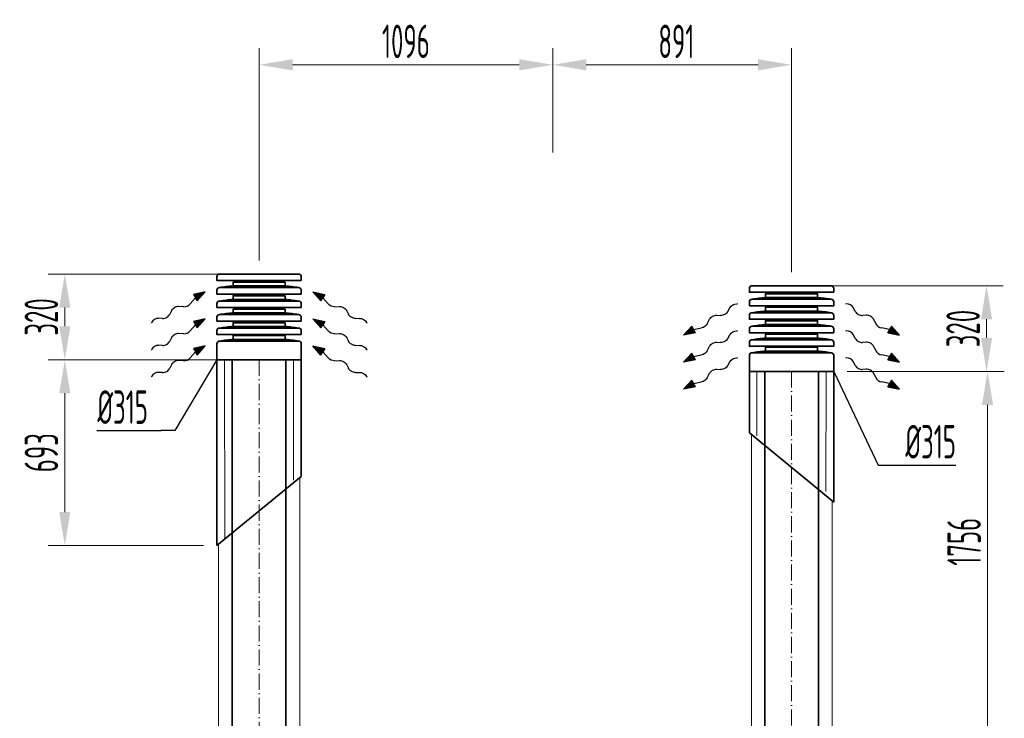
# Model space of a CAD drawing. Header units: millimetres. Extents: x -118717 to 8962, y 22910 to 145283.
# Tile 61 of 193: x -115299 to -111624, y 129718 to 132326. Entities that reach past the tile are written whole.
import ezdxf

# ---------------------------------------------------------------- set-up
doc = ezdxf.new("R2010")
doc.units = ezdxf.units.MM
doc.linetypes.add('ACAD_ISO10W100', pattern=[18, 12, -3, 0, -3])
doc.linetypes.add('phl_thick', pattern=[0])
for name, color, linetype, lineweight in [('UT_KOTY - DIMENZE', 7, 'Continuous', 5), ('VZT_09 ODA (SÁNÍ) - OBRYS', 3, 'Continuous', 35), ('VZT_0C ODA (SÁNÍ)', 3, 'Continuous', 35), ('VZT_0D EHA (VÝFUK)', 14, 'Continuous', 35), ('VZT_10 ODA (SÁNÍ) - OSA', 3, 'ACAD_ISO10W100', 5), ('VZT_13 EHA (VÝFUK) - OBRYS', 14, 'Continuous', 35), ('VZT_14 EHA (VÝFUK) - OSA', 14, 'ACAD_ISO10W100', 5), ('VZT_30 DISTRIBUČNÍ PRVKY - OBRYS', 1, 'Continuous', 35), ('VZT_50 POPIS - OBECNE', 7, 'Continuous', 13), ('VZT_60_KOTY - DIMENZE', 7, 'Continuous', 5), ('VZT_IZOLACE - TEPELNÁ', 6, 'IZOLACE TEPELNA', 13)]:
    doc.layers.add(name, color=color, linetype=linetype, lineweight=lineweight)
doc.styles.add('EVORA_125', font='isocp.shx', dxfattribs={"width": 0.6, "height": 125})
doc.styles.add('ISOCP 2.5', font='isocp.shx', dxfattribs={"width": 0.6, "height": 2.5})
doc.styles.get("Standard").update_dxf_attribs({"font": 'arial.ttf'})
doc.linetypes.add('IZOLACE', pattern='A,0.00254,-2.54,[134,ltypeshp.shx,S=2.54,R=0,X=-2.54,Y=0],-5.08,[134,ltypeshp.shx,S=2.54,R=180,X=2.54,Y=0],-2.54', length=10.16254)
doc.linetypes.add('IZOLACE TEPELNA', pattern='A,12.7,-1.5,["T",Standard,S=2.54,R=0,X=0,Y=-1.27],-3', length=17.2)

msp = doc.modelspace()

# ---------------------------------------------------------------- linework, layer by layer
at = {"layer": 'UT_KOTY - DIMENZE'}
for p, q in [((-114405.4, 131426.3), (-114405.4, 132219.8)), ((-113309.2, 131829.9), (-113309.2, 132219.8)), ((-113309.2, 131917.2), (-113309.2, 132219.8)), ((-112417.9, 131382.9), (-112417.9, 132219.8)), ((-113434.2, 132157.3), (-114280.4, 132157.3)), ((-112542.9, 132157.3), (-113184.2, 132157.3)), ((-114455.4, 131376.3), (-115193, 131376.3)), ((-112367.9, 131332.9), (-111627.5, 131332.9)), ((-115130.5, 131181.3), (-115130.5, 131251.3)), ((-111690, 131137.9), (-111690, 131207.9)), ((-114612.9, 131056.3), (-115193, 131056.3)), ((-114551.3, 131056.3), (-115193, 131056.3)), ((-112210.4, 131012.9), (-111627.5, 131012.9)), ((-112210.4, 131012.9), (-111623.8, 131012.9)), ((-115130.5, 130488.2), (-115130.5, 130931.3)), ((-111686.3, 129381.5), (-111686.3, 130887.9)), ((-114612.9, 130363.2), (-115193, 130363.2))]:
    msp.add_line(p, q, dxfattribs=at)
for points in [[(-114280.4, 132178.1), (-114280.4, 132136.4), (-114405.4, 132157.3)], [(-113434.2, 132178.1), (-113434.2, 132136.4), (-113309.2, 132157.3)], [(-113184.2, 132178.1), (-113184.2, 132136.4), (-113309.2, 132157.3)], [(-112542.9, 132178.1), (-112542.9, 132136.4), (-112417.9, 132157.3)], [(-115151.4, 131251.3), (-115109.7, 131251.3), (-115130.5, 131376.3)], [(-111710.9, 131207.9), (-111669.2, 131207.9), (-111690, 131332.9)], [(-115151.4, 131181.3), (-115109.7, 131181.3), (-115130.5, 131056.3)], [(-111710.9, 131137.9), (-111669.2, 131137.9), (-111690, 131012.9)], [(-115151.4, 130931.3), (-115109.7, 130931.3), (-115130.5, 131056.3)], [(-111707.1, 130887.9), (-111665.5, 130887.9), (-111686.3, 131012.9)], [(-115151.4, 130488.2), (-115109.7, 130488.2), (-115130.5, 130363.2)]]:
    msp.add_solid(points, dxfattribs=at)
at = {"layer": 'VZT_09 ODA (SÁNÍ) - OBRYS'}
for points in [[(-114505.4, 129005.5), (-114505.4, 131056.3)], [(-114305.4, 129005.5), (-114305.4, 131056.3)]]:
    msp.add_lwpolyline(points, dxfattribs=at)
at = {"layer": 'VZT_0C ODA (SÁNÍ)'}
for p, q in [((-114562.9, 131056.3), (-114562.9, 130363.2)), ((-114247.9, 131056.3), (-114247.9, 130620.2)), ((-114247.9, 130620.2), (-114562.9, 130363.2))]:
    msp.add_line(p, q, dxfattribs=at)
at = {"layer": 'VZT_0D EHA (VÝFUK)'}
for p, q in [((-112575.4, 131012.9), (-112575.4, 130783.6)), ((-112260.4, 131012.9), (-112260.4, 130524.7)), ((-112260.4, 130524.7), (-112575.4, 130783.6))]:
    msp.add_line(p, q, dxfattribs=at)
at = {"layer": 'VZT_10 ODA (SÁNÍ) - OSA', "ltscale": 5}
msp.add_lwpolyline([(-114405.4, 131056.3), (-114405.4, 129005.5)], dxfattribs=at)
at = {"layer": 'VZT_13 EHA (VÝFUK) - OBRYS'}
for points in [[(-112517.9, 129381), (-112517.9, 131012.9)], [(-112317.9, 129381), (-112317.9, 131012.9)]]:
    msp.add_lwpolyline(points, dxfattribs=at)
at = {"layer": 'VZT_14 EHA (VÝFUK) - OSA', "ltscale": 5}
msp.add_lwpolyline([(-112417.9, 131012.9), (-112417.9, 129381)], dxfattribs=at)
at = {"layer": 'VZT_30 DISTRIBUČNÍ PRVKY - OBRYS', "linetype": 'phl_thick'}
for points in [[(-114247.8, 131351.8), (-114247.8, 131366.1, 0.414214), (-114257.9, 131376.3), (-114552.9, 131376.3, 0.414214), (-114563, 131366.1), (-114563, 131351.8)], [(-114247.8, 131301.4), (-114247.8, 131315.7, 0.414214), (-114257.9, 131325.9), (-114552.9, 131325.9, 0.414214), (-114563, 131315.7), (-114563, 131301.4)], [(-112260.3, 131308.4), (-112260.3, 131322.8, 0.414214), (-112270.4, 131332.9), (-112565.4, 131332.9, 0.414214), (-112575.5, 131322.8), (-112575.5, 131308.4)], [(-112260.3, 131258.1), (-112260.3, 131272.4, 0.414214), (-112270.4, 131282.5), (-112565.4, 131282.5, 0.414214), (-112575.5, 131272.4), (-112575.5, 131258.1)], [(-114247.8, 131251), (-114247.8, 131265.3, 0.414214), (-114257.9, 131275.5), (-114552.9, 131275.5, 0.414214), (-114563, 131265.3), (-114563, 131251)], [(-114247.8, 131200.6), (-114247.8, 131214.9, 0.414214), (-114257.9, 131225.1), (-114552.9, 131225.1, 0.414214), (-114563, 131214.9), (-114563, 131200.6)], [(-112260.3, 131207.7), (-112260.3, 131222, 0.414214), (-112270.4, 131232.1), (-112565.4, 131232.1, 0.414214), (-112575.5, 131222), (-112575.5, 131207.7)], [(-114247.8, 131150.2), (-114247.8, 131164.5, 0.414214), (-114257.9, 131174.7), (-114552.9, 131174.7, 0.414214), (-114563, 131164.5), (-114563, 131150.2)], [(-112260.3, 131157.2), (-112260.3, 131171.6, 0.414214), (-112270.4, 131181.7), (-112565.4, 131181.7, 0.414214), (-112575.5, 131171.6), (-112575.5, 131157.2)], [(-112260.3, 131106.8), (-112260.3, 131121.2, 0.414214), (-112270.4, 131131.3), (-112565.4, 131131.3, 0.414214), (-112575.5, 131121.2), (-112575.5, 131106.8)]]:
    msp.add_lwpolyline(points, format="xyb", close=True, dxfattribs=at)
for points in [[(-114308.1, 131331.9), (-114308.1, 131346), (-114502.7, 131346), (-114502.7, 131331.9)], [(-114308.1, 131281.5), (-114308.1, 131295.6), (-114502.7, 131295.6), (-114502.7, 131281.5)], [(-112320.7, 131288.5), (-112320.7, 131302.6), (-112515.2, 131302.6), (-112515.2, 131288.5)], [(-114308.1, 131231.1), (-114308.1, 131245.2), (-114502.7, 131245.2), (-114502.7, 131231.1)], [(-112320.7, 131238.1), (-112320.7, 131252.2), (-112515.2, 131252.2), (-112515.2, 131238.1)], [(-114308.1, 131180.7), (-114308.1, 131194.8), (-114502.7, 131194.8), (-114502.7, 131180.7)], [(-112320.7, 131187.7), (-112320.7, 131201.8), (-112515.2, 131201.8), (-112515.2, 131187.7)], [(-114502.5, 131132.3), (-114502.5, 131146.4), (-114308.3, 131146.4), (-114308.3, 131132.3)], [(-112320.7, 131137.3), (-112320.7, 131151.4), (-112515.2, 131151.4), (-112515.2, 131137.3)], [(-112515.1, 131088.9), (-112515.1, 131103), (-112320.8, 131103), (-112320.8, 131088.9)]]:
    msp.add_lwpolyline(points, close=True, dxfattribs=at)
for points in [[(-114247.9, 131116.1), (-114247.9, 131056.3), (-114562.9, 131056.3), (-114562.9, 131116.1, -0.414214), (-114552.8, 131126.3), (-114258, 131126.3, -0.414214), (-114247.9, 131116.1)], [(-112260.4, 131072.8), (-112260.4, 131012.9), (-112575.4, 131012.9), (-112575.4, 131072.8, -0.414214), (-112565.3, 131082.9), (-112270.5, 131082.9, -0.414214), (-112260.4, 131072.8)]]:
    msp.add_lwpolyline(points, format="xyb", dxfattribs=at)
for centre, start, end in [((-114448.8, 130669.4), 94.6512, 99.003), ((-114362, 130669.4), 80.997, 85.3488), ((-114448.8, 130619), 94.6512, 99.003), ((-114362, 130619), 80.997, 85.3488), ((-112461.3, 130626), 94.6512, 99.003), ((-112374.6, 130626), 80.997, 85.3488), ((-114448.8, 130568.6), 94.6512, 99.003), ((-114362, 130568.6), 80.997, 85.3488), ((-112461.3, 130575.6), 94.6512, 99.003), ((-112374.6, 130575.6), 80.997, 85.3488), ((-114448.8, 130518.2), 94.6512, 99.003), ((-114362, 130518.2), 80.997, 85.3488), ((-112461.3, 130525.2), 94.6512, 99.003), ((-112374.6, 130525.2), 80.997, 85.3488), ((-114448.6, 130469.8), 94.6512, 99.003), ((-114362.2, 130469.8), 80.997, 85.3488), ((-112461.3, 130474.8), 94.6512, 99.003), ((-112374.6, 130474.8), 80.997, 85.3488), ((-112461.2, 130426.4), 94.6512, 99.003), ((-112374.7, 130426.4), 80.997, 85.3488)]:
    msp.add_arc(centre, 664.7, start, end, dxfattribs=at)
at = {"layer": 'VZT_50 POPIS - OBECNE', "color": 0, "lineweight": -2}
for p, q in [((-114643.2, 131287.8), (-114663.1, 131265)), ((-114606.3, 131309.8), (-114650.4, 131299.8)), ((-114650.4, 131299.8), (-114643.2, 131287.8)), ((-114636.1, 131275.8), (-114643.2, 131287.8)), ((-114636.1, 131275.8), (-114606.3, 131309.8)), ((-114204.5, 131309.8), (-114160.4, 131299.8)), ((-114174.7, 131275.8), (-114204.5, 131309.8)), ((-114174.7, 131275.8), (-114167.6, 131287.8)), ((-114160.4, 131299.8), (-114167.6, 131287.8)), ((-114167.6, 131287.8), (-114147.6, 131265)), ((-114686.3, 131254.3), (-114705.8, 131255)), ((-114124.5, 131254.3), (-114105, 131255)), ((-112655.6, 131236.8), (-112648.5, 131250.3)), ((-112180.2, 131236.8), (-112187.3, 131250.3)), ((-114765.4, 131210.5), (-114780.7, 131211.1)), ((-114732.4, 131239.2), (-114738.8, 131226.3)), ((-114606.3, 131209), (-114650.4, 131199)), ((-114636.1, 131175), (-114606.3, 131209)), ((-114204.5, 131209), (-114160.4, 131199)), ((-114174.7, 131175), (-114204.5, 131209)), ((-114078.4, 131239.2), (-114072, 131226.3)), ((-114045.4, 131210.5), (-114030.1, 131211.1)), ((-112733.1, 131190.2), (-112724, 131207.4)), ((-112697, 131222.6), (-112682.7, 131221.6)), ((-112138.9, 131222.6), (-112153.2, 131221.6)), ((-112102.7, 131190.2), (-112111.8, 131207.4)), ((-114643.2, 131187), (-114663.1, 131164.2)), ((-114650.4, 131199), (-114643.2, 131187)), ((-114636.1, 131175), (-114643.2, 131187)), ((-114174.7, 131175), (-114167.6, 131187)), ((-114160.4, 131199), (-114167.6, 131187)), ((-114167.6, 131187), (-114147.6, 131164.2)), ((-112821.2, 131148.6), (-112790.5, 131181.8)), ((-112790.5, 131181.8), (-112783.7, 131169.6)), ((-112783.7, 131169.6), (-112754, 131175.5)), ((-112776.8, 131157.4), (-112783.7, 131169.6)), ((-112052.2, 131169.6), (-112081.8, 131175.5)), ((-112059, 131157.4), (-112052.2, 131169.6)), ((-112045.4, 131181.8), (-112052.2, 131169.6)), ((-112014.6, 131148.6), (-112045.4, 131181.8)), ((-114732.4, 131138.4), (-114738.8, 131125.5)), ((-114686.3, 131153.5), (-114705.8, 131154.2)), ((-114124.5, 131153.5), (-114105, 131154.2)), ((-114078.4, 131138.4), (-114072, 131125.5)), ((-112776.8, 131157.4), (-112821.2, 131148.6)), ((-112655.6, 131136), (-112648.5, 131149.5)), ((-112180.2, 131136), (-112187.3, 131149.5)), ((-112059, 131157.4), (-112014.6, 131148.6)), ((-114765.4, 131109.7), (-114780.7, 131110.3)), ((-114606.3, 131108.2), (-114650.4, 131098.2)), ((-114650.4, 131098.2), (-114643.2, 131086.2)), ((-114636.1, 131074.2), (-114606.3, 131108.2)), ((-114204.5, 131108.2), (-114160.4, 131098.2)), ((-114174.7, 131074.2), (-114204.5, 131108.2)), ((-114160.4, 131098.2), (-114167.6, 131086.2)), ((-114045.4, 131109.7), (-114030.1, 131110.3)), ((-112733.1, 131089.4), (-112724, 131106.6)), ((-112697, 131121.8), (-112682.7, 131120.8)), ((-112138.9, 131121.8), (-112153.2, 131120.8)), ((-112102.7, 131089.4), (-112111.8, 131106.6)), ((-114643.2, 131086.2), (-114663.1, 131063.4)), ((-114636.1, 131074.2), (-114643.2, 131086.2)), ((-114174.7, 131074.2), (-114167.6, 131086.2)), ((-114167.6, 131086.2), (-114147.6, 131063.4)), ((-112821.2, 131047.8), (-112790.5, 131081)), ((-112776.8, 131056.6), (-112821.2, 131047.8)), ((-112790.5, 131081), (-112783.7, 131068.8)), ((-112783.7, 131068.8), (-112754, 131074.7)), ((-112776.8, 131056.6), (-112783.7, 131068.8)), ((-112052.2, 131068.8), (-112081.8, 131074.7)), ((-112059, 131056.6), (-112052.2, 131068.8)), ((-112059, 131056.6), (-112014.6, 131047.8)), ((-112045.4, 131081), (-112052.2, 131068.8)), ((-112014.6, 131047.8), (-112045.4, 131081)), ((-114732.4, 131037.6), (-114738.8, 131024.7)), ((-114686.3, 131052.7), (-114705.8, 131053.4)), ((-114124.5, 131052.7), (-114105, 131053.4)), ((-114078.4, 131037.6), (-114072, 131024.7)), ((-112697, 131021), (-112682.7, 131020)), ((-112655.6, 131035.2), (-112648.5, 131048.7)), ((-112180.2, 131035.2), (-112187.3, 131048.7)), ((-112138.9, 131021), (-112153.2, 131020)), ((-114765.4, 131008.9), (-114780.7, 131009.5)), ((-114045.4, 131008.9), (-114030.1, 131009.5)), ((-112733.1, 130988.6), (-112724, 131005.8)), ((-112102.7, 130988.6), (-112111.8, 131005.8)), ((-112821.2, 130947), (-112790.5, 130980.2)), ((-112776.8, 130955.8), (-112821.2, 130947)), ((-112790.5, 130980.2), (-112783.7, 130968)), ((-112783.7, 130968), (-112754, 130973.9)), ((-112776.8, 130955.8), (-112783.7, 130968)), ((-112052.2, 130968), (-112081.8, 130973.9)), ((-112059, 130955.8), (-112052.2, 130968)), ((-112059, 130955.8), (-112014.6, 130947)), ((-112045.4, 130980.2), (-112052.2, 130968)), ((-112014.6, 130947), (-112045.4, 130980.2))]:
    msp.add_line(p, q, dxfattribs=at)
at = {"layer": 'VZT_50 POPIS - OBECNE'}
for p, q in [((-112622.4, 131265.5), (-112618.8, 131265.4)), ((-112213.4, 131265.5), (-112217, 131265.4)), ((-114806.9, 131196.1), (-114808.6, 131192.9)), ((-114003.9, 131196.1), (-114002.2, 131192.9)), ((-112622.4, 131164.7), (-112618.8, 131164.6)), ((-112213.4, 131164.7), (-112217, 131164.6)), ((-114806.9, 131095.3), (-114808.6, 131092.2)), ((-114003.9, 131095.3), (-114002.2, 131092.2)), ((-112622.4, 131063.9), (-112618.8, 131063.8)), ((-112213.4, 131063.9), (-112217, 131063.8)), ((-114806.9, 130994.5), (-114808.6, 130991.3)), ((-114003.9, 130994.5), (-114002.2, 130991.3))]:
    msp.add_line(p, q, dxfattribs=at)
at = {"layer": 'VZT_50 POPIS - OBECNE', "color": 0, "lineweight": -2}
for centre, major_axis, start_param, end_param in [((-114714.4, 131239.1), (18.5, 11), 0.766537, 2.375056), ((-114677.8, 131270.2), (18.5, 11), 3.908129, 5.191299), ((-112205.4, 131249.7), (18.8, -10.5), 0.766537, 2.320574), ((-114789.2, 131195.1), (18.5, 11), 0.766537, 2.320574), ((-114756.8, 131226.4), (18.5, 11), 3.908129, 5.516649), ((-112162.1, 131237.3), (18.8, -10.5), 3.908129, 5.516649), ((-112129.9, 131206.9), (18.8, -10.5), 0.766537, 2.375056), ((-112084.7, 131190.7), (18.8, -10.5), 3.908129, 5.191299), ((-114714.4, 131138.3), (18.5, 11), 0.766537, 2.375056), ((-114677.8, 131169.4), (18.5, 11), 3.908129, 5.191299), ((-112205.4, 131148.9), (18.8, -10.5), 0.766537, 2.320574), ((-112162.1, 131136.5), (18.8, -10.5), 3.908129, 5.516649), ((-114789.2, 131094.3), (18.5, 11), 0.766537, 2.320574), ((-114756.8, 131125.6), (18.5, 11), 3.908129, 5.516649), ((-112129.9, 131106.1), (18.8, -10.5), 0.766537, 2.375056), ((-114677.8, 131068.6), (18.5, 11), 3.908129, 5.191299), ((-112205.4, 131048.1), (18.8, -10.5), 0.766537, 2.320574), ((-112084.7, 131089.9), (18.8, -10.5), 3.908129, 5.191299), ((-114756.8, 131024.8), (18.5, 11), 3.908129, 5.516649), ((-114714.4, 131037.5), (18.5, 11), 0.766537, 2.375056), ((-112162.1, 131035.7), (18.8, -10.5), 3.908129, 5.516649), ((-112129.9, 131005.3), (18.8, -10.5), 0.766537, 2.375056), ((-114789.2, 130993.5), (18.5, 11), 0.766537, 2.320574), ((-112084.7, 130989.1), (18.8, -10.5), 3.908129, 5.191299)]:
    msp.add_ellipse(centre, major_axis=major_axis, ratio=0.625, start_param=start_param, end_param=end_param, dxfattribs=at)
at = {"layer": 'VZT_50 POPIS - OBECNE', "color": 0, "lineweight": -2, "extrusion": (0, 0, -1)}
for centre, major_axis, start_param, end_param in [((-114133, 131270.2), (-18.5, 11), 3.908129, 5.191299), ((-114096.4, 131239.1), (-18.5, 11), 0.766537, 2.375056), ((-112630.4, 131249.7), (-18.8, -10.5), 0.766537, 2.320574), ((-114053.9, 131226.4), (-18.5, 11), 3.908129, 5.516649), ((-114021.6, 131195.1), (-18.5, 11), 0.766537, 2.320574), ((-112705.9, 131206.9), (-18.8, -10.5), 0.766537, 2.375056), ((-112673.7, 131237.3), (-18.8, -10.5), 3.908129, 5.516649), ((-112751.2, 131190.7), (-18.8, -10.5), 3.908129, 5.191299), ((-114133, 131169.4), (-18.5, 11), 3.908129, 5.191299), ((-114096.4, 131138.3), (-18.5, 11), 0.766537, 2.375056), ((-112673.7, 131136.5), (-18.8, -10.5), 3.908129, 5.516649), ((-112630.4, 131148.9), (-18.8, -10.5), 0.766537, 2.320574), ((-114053.9, 131125.6), (-18.5, 11), 3.908129, 5.516649), ((-114021.6, 131094.3), (-18.5, 11), 0.766537, 2.320574), ((-112705.9, 131106.1), (-18.8, -10.5), 0.766537, 2.375056), ((-114133, 131068.6), (-18.5, 11), 3.908129, 5.191299), ((-112751.2, 131089.9), (-18.8, -10.5), 3.908129, 5.191299), ((-112630.4, 131048.1), (-18.8, -10.5), 0.766537, 2.320574), ((-114096.4, 131037.5), (-18.5, 11), 0.766537, 2.375056), ((-114053.9, 131024.8), (-18.5, 11), 3.908129, 5.516649), ((-112705.9, 131005.3), (-18.8, -10.5), 0.766537, 2.375056), ((-112673.7, 131035.7), (-18.8, -10.5), 3.908129, 5.516649), ((-114021.6, 130993.5), (-18.5, 11), 0.766537, 2.320574), ((-112751.2, 130989.1), (-18.8, -10.5), 3.908129, 5.191299)]:
    msp.add_ellipse(centre, major_axis=major_axis, ratio=0.625, start_param=start_param, end_param=end_param, dxfattribs=at)
at = {"layer": 'VZT_50 POPIS - OBECNE', "color": 0, "lineweight": -2}
for points in [[(-114636.1, 131275.8), (-114650.4, 131299.8), (-114606.3, 131309.8)], [(-114174.7, 131275.8), (-114160.4, 131299.8), (-114204.5, 131309.8)], [(-114636.1, 131175), (-114650.4, 131199), (-114606.3, 131209)], [(-114174.7, 131175), (-114160.4, 131199), (-114204.5, 131209)], [(-112776.8, 131157.4), (-112790.5, 131181.8), (-112821.2, 131148.6)], [(-112059, 131157.4), (-112045.4, 131181.8), (-112014.6, 131148.6)], [(-114636.1, 131074.2), (-114650.4, 131098.2), (-114606.3, 131108.2)], [(-114174.7, 131074.2), (-114160.4, 131098.2), (-114204.5, 131108.2)], [(-112776.8, 131056.6), (-112790.5, 131081), (-112821.2, 131047.8)], [(-112059, 131056.6), (-112045.4, 131081), (-112014.6, 131047.8)], [(-112776.8, 130955.8), (-112790.5, 130980.2), (-112821.2, 130947)], [(-112059, 130955.8), (-112045.4, 130980.2), (-112014.6, 130947)]]:
    msp.add_solid(points, dxfattribs=at)
at = {"layer": 'VZT_60_KOTY - DIMENZE', "linetype": 'ByBlock', "lineweight": -2}
for p, q in [((-114720.3, 130792.1), (-114770.3, 130792.1)), ((-112094.9, 130663), (-112044.9, 130663))]:
    msp.add_line(p, q, dxfattribs=at)
for points in [[(-114562.9, 131056.3), (-114720.3, 130792.1)], [(-112260.4, 131012.9), (-112094.9, 130663)], [(-115010.9, 130792.1), (-114770.3, 130792.1)], [(-112044.9, 130663), (-111804.3, 130663)]]:
    msp.add_lwpolyline(points, dxfattribs=at)
at = {"layer": 'VZT_IZOLACE - TEPELNÁ', "linetype": 'IZOLACE', "ltscale": 2.6}
for p, q in [((-114534, 131056.3), (-114533.3, 130387.4)), ((-114277.4, 131056.3), (-114277.4, 130607.4)), ((-112547.4, 131009.5), (-112548, 130773)), ((-112289.2, 131012.9), (-112290.3, 130565.2))]:
    msp.add_line(p, q, dxfattribs=at)
at = {"layer": 'VZT_IZOLACE - TEPELNÁ', "ltscale": 0.5}
for p, q in [((-112567.9, 130777.5), (-112567.9, 129406.5)), ((-114253.4, 129665.5), (-114253.4, 130615.7)), ((-112266.9, 129042), (-112266.9, 130530)), ((-114557.4, 129665.5), (-114557.4, 130367.7))]:
    msp.add_line(p, q, dxfattribs=at)

# ---------------------------------------------------------------- texts
at = {"layer": 'UT_KOTY - DIMENZE', "char_height": 125, "attachment_point": 5, "style": 'ISOCP 2.5'}
for s, insert in [('1096', (-113857.3, 132244.8)), ('891', (-112847.8, 132244.8))]:
    msp.add_mtext(s, dxfattribs=dict(at, insert=insert))
at = {"layer": 'UT_KOTY - DIMENZE', "char_height": 125, "attachment_point": 5, "rotation": 90, "style": 'ISOCP 2.5'}
for s, insert in [('320', (-115218, 131216.3)), ('320', (-111777.6, 131172.9)), ('693', (-115218, 130709.7)), ('1756', (-111773.8, 130377.1))]:
    msp.add_mtext(s, dxfattribs=dict(at, insert=insert))
at = {"layer": 'VZT_60_KOTY - DIMENZE', "linetype": 'phl_thick', "char_height": 125, "attachment_point": 3, "style": 'EVORA_125'}
for insert in [(-114820.3, 130942.1), (-111804.3, 130813)]:
    msp.add_mtext('%%C315', dxfattribs=dict(at, insert=insert))

doc.saveas('drawing.dxf')
